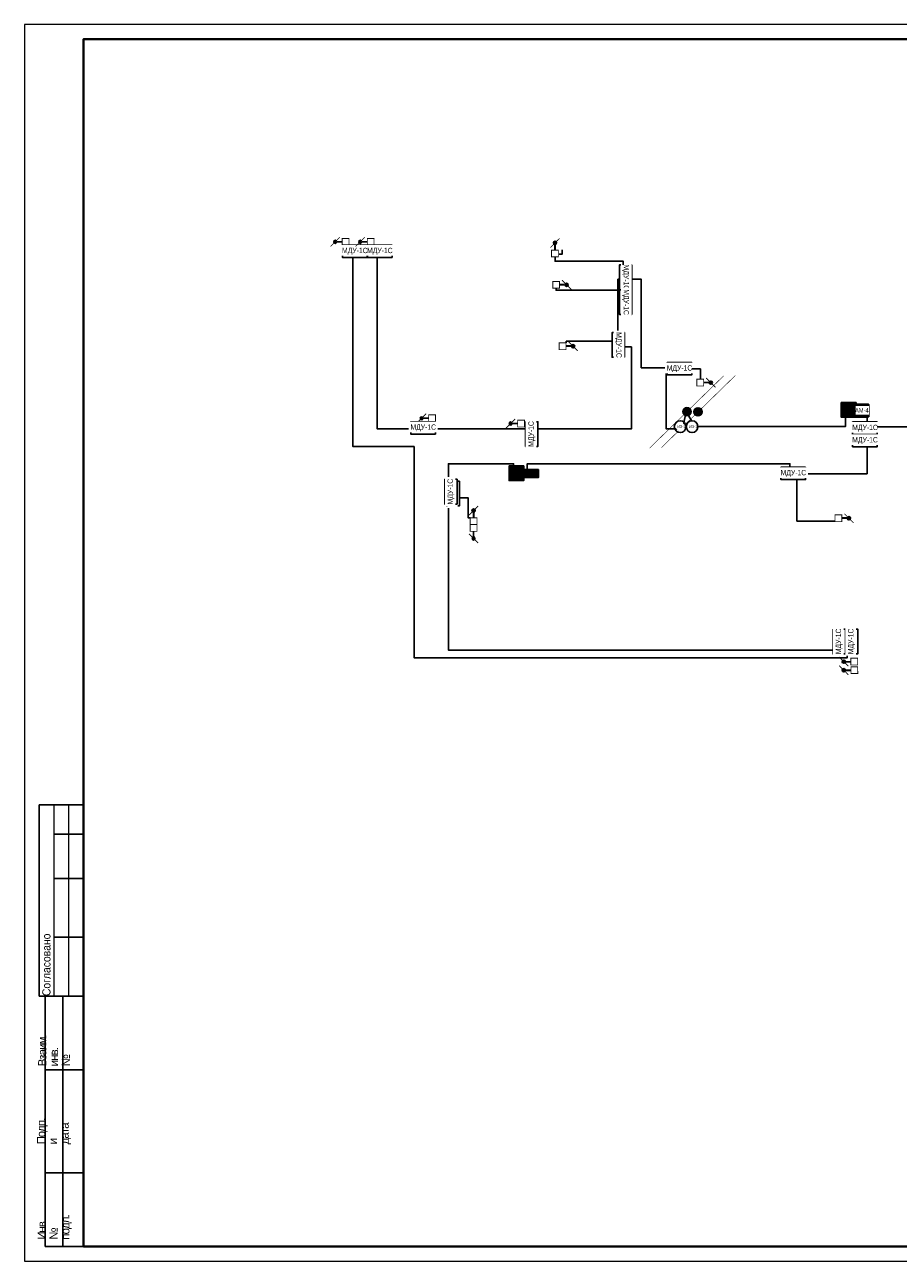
# Model space of a CAD drawing. Header units: millimetres. Extents: x -195178 to 1761886, y 140622 to 301105.
# Tile 82 of 131: x 770840 to 800540, y 224498 to 266305. Entities that reach past the tile are written whole.
import ezdxf
from ezdxf.enums import TextEntityAlignment as Align

# ---------------------------------------------------------------- set-up
doc = ezdxf.new("R2010")
doc.units = ezdxf.units.MM
doc.set_wipeout_variables(frame=1)
for name, color, linetype, lineweight in [('_АПС_Оборудование', 1, 'Continuous', 30), ('format-line3', 7, 'Continuous', 13), ('RC-Извещатели_пожарные', 1, 'Continuous', 30), ('Воздуховоды', 7, 'Continuous', 18), ('ОС', 5, 'Continuous', 25), ('Рамка', 7, 'Continuous', 18), ('СС-011-ПОЖ-СИГНАЛИЗАЦИЯ', 1, 'Continuous', 30), ('УГО АПС и АПЗ$0$_АПС_Оборудование', 1, 'Continuous', 30), ('УГО АПС и АПЗ$0$СС-011-ПОЖ-СИГНАЛИЗАЦИЯ', 1, 'Continuous', 30)]:
    doc.layers.add(name, color=color, linetype=linetype, lineweight=lineweight)
for name, color, linetype in [('EI_HATCH_GALV', 7, 'Continuous'), ('АПС', 5, 'Continuous'), ('АПС_Оборудование', 1, 'Continuous'), ('ССПС', 5, 'Continuous'), ('формат', 250, 'Continuous')]:
    doc.layers.add(name, color=color, linetype=linetype)
doc.styles.add('1111', font='ARIALN.TTF')
doc.styles.add('Arial', font='arial.ttf', dxfattribs={"width": 0.9, "height": 700})
doc.styles.add('Arial Narrow', font='ARIALN.TTF', dxfattribs={"width": 0.9, "height": 600})
doc.styles.add('CP.Text', font='arial.ttf')

# ---------------------------------------------------------------- blocks, each defined once
blk = doc.blocks.new('*U29')
for p, q in [((-574, 155), (-589, 155)), ((-589, 90), (-589, 155)), ((-574, 145), (-584, 145)), ((-574, 130), (-584, 130)), ((-574, 110), (-584, 110)), ((-587, 90), (-589, 90)), ((-587, 5), (-587, 90)), ((-574, 90), (-587, 90)), ((-581, 5), (-581, 90)), ((-574, 65), (-587, 65)), ((-574, 30), (-587, 30)), ((-574, 5), (-587, 5))]:
    blk.add_line(p, q)
at = {"color": 0, "lineweight": 0}
blk.add_lwpolyline([(-594, 0), (0, 0), (0, 420), (-594, 420)], close=True, dxfattribs=at)
at = {"lineweight": 40}
blk.add_lwpolyline([(-574, 5), (-5, 5), (-5, 415), (-574, 415)], close=True, dxfattribs=at)
at = {"layer": 'format-line3', "linetype": 'ByBlock'}
for p, q in [((-584, 90), (-584, 155)), ((-579, 90), (-579, 155))]:
    blk.add_line(p, q, dxfattribs=at)
at = {"char_height": 2.8, "width": 0.2, "attachment_point": 4, "rotation": 90, "line_spacing_factor": 0.857143, "style": 'Arial'}
for s, insert in [('{\\W0.45993; }Согласовано', (-586.58, 90)), ('{\\W0.62543;\\T0.75; \\W1;Взаим. инв. №}', (-584, 66.14)), ('{\\W0.5838;\\T0.8; \\W1;Подп. и дата}', (-584, 39.63)), ('{\\W0.5838;\\T0.8; \\W1;Инв. № подл.}', (-583.77, 7.25))]:
    blk.add_mtext(s, dxfattribs=dict(at, insert=insert))
at = {"style": 'Arial', "width": 0.9, "flags": 8}
blk.add_attdef('FORMAT', (-36.87, 1.26), '', height=2.8, dxfattribs=at)
blk = doc.blocks.new('озк_пр')
at = {"layer": 'УГО АПС и АПЗ$0$_АПС_Оборудование', "ltscale": 200}
h = blk.add_hatch(color=1, dxfattribs=at)
h.dxf.hatch_style = 1
h.paths.add_polyline_path([(468761, -41723, 1), (468650, -41723, 1)])
at = {"color": 1, "const_width": 29.5}
blk.add_lwpolyline([(468549, -41567), (468666, -41684)], dxfattribs=at)
at = {"layer": 'УГО АПС и АПЗ$0$_АПС_Оборудование', "color": 1, "lineweight": 35, "ltscale": 200}
blk.add_line((468636, -41723), (468463, -41723), dxfattribs=at)
at = {"layer": 'УГО АПС и АПЗ$0$_АПС_Оборудование', "color": 1, "const_width": 29.5}
blk.add_lwpolyline([(468233, -41839), (468463, -41839), (468463, -41608), (468232, -41608)], close=True, dxfattribs=at)
blk.add_lwpolyline([(468745, -41762), (468862, -41880)], dxfattribs=at)
at = {"layer": 'УГО АПС и АПЗ$0$_АПС_Оборудование', "color": 1}
blk.add_circle((468706, -41723), 55.4, dxfattribs=at)
blk = doc.blocks.new('пд_выт')
at = {"layer": 'Воздуховоды', "true_color": 0xcd6928}
h = blk.add_hatch(color=32, dxfattribs=at)
h.dxf.hatch_style = 1
h.paths.add_polyline_path([(468770, -40558, 1), (468659, -40558, 1)])
at = {"layer": 'Воздуховоды', "color": 32, "lineweight": 30, "true_color": 0xcd6928}
blk.add_line((468645, -40558), (468472, -40558), dxfattribs=at)
at = {"layer": 'Воздуховоды', "color": 32, "true_color": 0xcd6928, "const_width": 29.5}
blk.add_lwpolyline([(468242, -40674), (468472, -40673), (468472, -40443), (468241, -40443)], close=True, dxfattribs=at)
for points in [[(468558, -40401), (468675, -40519)], [(468754, -40597), (468871, -40714)]]:
    blk.add_lwpolyline(points, dxfattribs=at)
at = {"layer": 'Воздуховоды', "color": 32, "true_color": 0xcd6928}
blk.add_circle((468715, -40558), 55.4, dxfattribs=at)
blk = doc.blocks.new('пд_пр')
at = {"layer": 'Воздуховоды', "true_color": 0x008800}
h = blk.add_hatch(color=96, dxfattribs=at)
h.dxf.hatch_style = 1
h.paths.add_polyline_path([(468765, -40912, 1), (468654, -40912, 1)])
at = {"layer": 'Воздуховоды', "color": 96, "lineweight": 30, "true_color": 0x008800}
blk.add_line((468640, -40912), (468467, -40912), dxfattribs=at)
at = {"layer": 'Воздуховоды', "color": 96, "true_color": 0x008800, "const_width": 29.5}
blk.add_lwpolyline([(468237, -41028), (468468, -41028), (468467, -40797), (468237, -40797)], close=True, dxfattribs=at)
for points in [[(468553, -40755), (468671, -40873)], [(468749, -40951), (468867, -41069)]]:
    blk.add_lwpolyline(points, dxfattribs=at)
at = {"layer": 'Воздуховоды', "color": 96, "true_color": 0x008800}
blk.add_circle((468710, -40912), 55.4, dxfattribs=at)
blk = doc.blocks.new('УДП')
at = {"color": 30}
blk.add_wipeout([(324223, -148669), (324222, -149169), (323722, -149169), (323723, -148669)], dxfattribs=at).dxf.layer = 'RC-Извещатели_пожарные'
blk.add_wipeout([(323722, -149169), (323723, -148669), (324223, -148669), (324222, -149169)], dxfattribs=at).dxf.layer = 'RC-Извещатели_пожарные'
at = {"layer": 'EI_HATCH_GALV', "lineweight": 30, "true_color": 0xffffff}
h = blk.add_hatch(color=7, dxfattribs=at)
h.dxf.hatch_style = 1
h.paths.add_polyline_path([(324223, -148669), (324222, -149169), (323722, -149169), (323723, -148669)])
at = {"layer": 'RC-Извещатели_пожарные', "color": 30, "ltscale": 30}
blk.add_lwpolyline([(324223, -148669), (324222, -149169), (323722, -149169), (323723, -148669)], close=True, dxfattribs=at)
at = {"layer": 'RC-Извещатели_пожарные', "color": 30, "ltscale": 30, "const_width": 37.5}
blk.add_lwpolyline([(323823, -148769, 1), (324123, -148769, 1)], format="xyb", dxfattribs=at)
blk.add_lwpolyline([(323972, -148919), (323972, -149069)], dxfattribs=at)
at = {"color": 30, "lineweight": 30, "style": 'Arial Narrow', "width": 0.9}
blk.add_text('ДУ', height=100, dxfattribs=at).set_placement((323814, -149078), align=Align.MIDDLE_CENTER)
blk = doc.blocks.new('ам-4')
blk.add_wipeout([(-197, 213), (223, 213), (223, -207), (-197, -207)]).dxf.layer = 'АПС_Оборудование'
at = {"layer": 'EI_HATCH_GALV', "lineweight": 30, "true_color": 0xffffff}
h = blk.add_hatch(color=7, dxfattribs=at)
h.dxf.hatch_style = 1
h.paths.add_polyline_path([(223, -207), (-197, -207), (-197, 213), (223, 213)])
at = {"layer": '_АПС_Оборудование', "lineweight": 40, "ltscale": 100}
blk.add_lwpolyline([(223, -207), (-197, -207), (-197, 213), (223, 213)], close=True, dxfattribs=at)
at = {"layer": '_АПС_Оборудование', "ltscale": 100, "insert": (15, 13), "char_height": 150.98, "attachment_point": 5, "style": 'Arial Narrow', "bg_fill": 2}
blk.add_mtext_dynamic_manual_height_columns('\\pxi-0.17961;АМ-4', width=300, gutter_width=144375, heights=[0], dxfattribs=at)
blk = doc.blocks.new('_МДУ')
at = {"color": 1}
blk.add_wipeout([(-350, 175), (350, 175), (350, -175), (-350, -175)], dxfattribs=at)
at = {"layer": 'АПС', "color": 1, "lineweight": 30, "ltscale": 200}
blk.add_lwpolyline([(350, 175), (-350, 175), (-350, -175), (350, -175)], close=True, dxfattribs=at)
at = {"layer": 'АПС', "color": 0, "lineweight": 30, "ltscale": 200, "insert": (3, 0), "char_height": 150, "width": 668.29, "attachment_point": 5, "style": 'Arial Narrow', "bg_fill": 2}
blk.add_mtext('МДУ-1C', dxfattribs=at)
blk = doc.blocks.new('озк_выт')
at = {"layer": 'УГО АПС и АПЗ$0$_АПС_Оборудование', "ltscale": 200}
h = blk.add_hatch(color=5, dxfattribs=at)
h.dxf.hatch_style = 1
h.paths.add_polyline_path([(468756, -41333, 1), (468645, -41333, 1)])
at = {"color": 5, "const_width": 29.5}
blk.add_lwpolyline([(468544, -41177), (468661, -41294)], dxfattribs=at)
at = {"layer": 'УГО АПС и АПЗ$0$_АПС_Оборудование', "color": 5, "lineweight": 35, "ltscale": 200}
blk.add_line((468631, -41333), (468458, -41334), dxfattribs=at)
at = {"layer": 'УГО АПС и АПЗ$0$_АПС_Оборудование', "color": 5, "const_width": 29.5}
blk.add_lwpolyline([(468227, -41449), (468458, -41449), (468458, -41218), (468227, -41218)], close=True, dxfattribs=at)
blk.add_lwpolyline([(468740, -41373), (468857, -41490)], dxfattribs=at)
at = {"layer": 'УГО АПС и АПЗ$0$_АПС_Оборудование', "color": 5}
blk.add_circle((468700, -41333), 55.4, dxfattribs=at)
blk = doc.blocks.new('авфывыа')
at = {"lineweight": 40, "ltscale": 2, "true_color": 0xffffff}
h = blk.add_hatch(color=7, dxfattribs=at)
h.dxf.hatch_style = 1
h.paths.add_polyline_path([(287340, 199933), (287843, 199933), (287843, 200201), (287340, 200201)])
at = {"layer": 'ОС', "color": 1, "lineweight": 30}
blk.add_lwpolyline([(287843, 200201), (287340, 200201), (287340, 199933), (287843, 199933)], close=True, dxfattribs=at)
at = {"layer": 'ССПС', "color": 1, "lineweight": -2, "ltscale": 1000, "style": '1111', "width": 0.8}
blk.add_text('АМ-1', height=151, dxfattribs=at).set_placement((287425, 199988))
blk = doc.blocks.new('*U83')
h = blk.add_hatch(color=256)
edge = h.paths.add_edge_path()
edge.add_arc((0, 0), 38.7, 0, 360)
for points in [[(348, 348, 0, 50, 0), (206, 206, 5, 5, 0), (0, 0, 5, 5, 0)], [(0, 0, 0, 50, 0), (-141, -141, 5, 5, 0), (-348, -348, 5, 5, 0)]]:
    blk.add_lwpolyline(points, format="xyseb")
blk.add_circle((0, 0), 38.7)
blk = doc.blocks.new('*U80')
h = blk.add_hatch(color=256)
edge = h.paths.add_edge_path()
edge.add_arc((0, 0), 38.7, 0, 360)
for points in [[(0, 0, 0, 50, 0), (141, 141, 5, 5, 0), (348, 348, 5, 5, 0)], [(-348, -348, 0, 50, 0), (-206, -206, 5, 5, 0), (0, 0, 5, 5, 0)]]:
    blk.add_lwpolyline(points, format="xyseb")
blk.add_circle((0, 0), 38.7)
blk = doc.blocks.new('ИЗ-1')
blk.add_wipeout([(469979, -66893), (470179, -67093), (470379, -66893), (470179, -66693)])
blk.add_circle((470179, -66893), 200)
at = {"layer": 'УГО АПС и АПЗ$0$СС-011-ПОЖ-СИГНАЛИЗАЦИЯ', "color": 1, "style": 'CP.Text', "width": 0.8}
blk.add_text('ИЗ-1', height=90, dxfattribs=at).set_placement((470079, -66939))

msp = doc.modelspace()

# ---------------------------------------------------------------- linework, layer by layer
at = {"layer": 'Рамка'}
msp.add_lwpolyline([(772840, 224805), (829740, 224805), (829740, 265805), (772840, 265805)], close=True, dxfattribs=at)
at = {"layer": 'СС-011-ПОЖ-СИГНАЛИЗАЦИЯ', "color": 1, "lineweight": 30}
msp.add_lwpolyline([(793330, 253150), (793637, 252650), (798739, 252650), (798739, 253143), (799474, 253143), (799474, 251046), (796853, 251046), (796853, 251387), (787924, 251387), (787924, 251084), (787458, 251084), (787458, 251387), (785244, 251387), (785244, 245061), (798799, 245061), (798799, 244800), (784077, 244800), (784077, 244800), (784077, 244907), (784077, 251973), (782002, 251973), (782002, 258549), (782829, 258549), (782829, 252572), (791464, 252572), (791464, 255356), (791005, 255356), (791005, 257656), (791799, 257656), (791799, 254648), (792652, 254648), (792652, 252572), (793203, 252572), (793327, 253150)], dxfattribs=at)
at = {"layer": 'СС-011-ПОЖ-СИГНАЛИЗАЦИЯ', "color": 30, "lineweight": 30, "ltscale": 100, "true_color": 0xf26722}
msp.add_lwpolyline([(789005, 258512), (789116, 258512), (789116, 258650)], dxfattribs=at)
at = {"layer": 'СС-011-ПОЖ-СИГНАЛИЗАЦИЯ', "color": 30, "lineweight": 30, "ltscale": 100}
msp.add_lwpolyline([(789242, 255551), (789242, 255495)], dxfattribs=at)

# ---------------------------------------------------------------- block references
at = {"layer": 'СС-011-ПОЖ-СИГНАЛИЗАЦИЯ', "lineweight": 30, "xscale": -1}
for name, p in [('пд_выт', (1250109, 299484)), ('пд_выт', (1253048, 293490)), ('пд_пр', (1256068, 293663))]:
    msp.add_blockref(name, p, dxfattribs=at)
at = {"layer": 'СС-011-ПОЖ-СИГНАЛИЗАЦИЯ', "lineweight": 30}
for name, p, rotation in [('озк_пр', (747144, -209818), 90), ('озк_пр', (744379, -218909), 90), ('озк_выт', (1267384, 203332), 180), ('озк_пр', (1267390, 202652), 180)]:
    msp.add_blockref(name, p, dxfattribs=dict(at, rotation=rotation))
for p in [(320564, 298799), (320784, 296714), (325464, 295476), (330159, 290870)]:
    msp.add_blockref('озк_выт', p, dxfattribs=at)
at = {"layer": 'СС-011-ПОЖ-СИГНАЛИЗАЦИЯ', "lineweight": 30, "xscale": -1, "rotation": 90}
msp.add_blockref('пд_выт', (745544, 717565), dxfattribs=at)
at = {"layer": 'формат', "xscale": 100, "yscale": 100, "zscale": 100}
msp.add_blockref('*U29', (830240, 224305), dxfattribs=at)

# ---------------------------------------------------------------- next in the draw order: block references
at = {"layer": '_АПС_Оборудование', "color": 0, "lineweight": 30, "xscale": 1.2, "yscale": 1.2, "zscale": 1.2}
for p in [(782061, 258607), (793097, 254616), (784386, 252607), (796967, 251062)]:
    msp.add_blockref('_МДУ', p, dxfattribs=at)
for p, rotation in [((791266, 257721), 270), ((791018, 255424), 270), ((788079, 252397), 90), ((785410, 250374), 90), ((798527, 245351), 90)]:
    msp.add_blockref('_МДУ', p, dxfattribs=dict(at, rotation=rotation))
at = {"layer": 'СС-011-ПОЖ-СИГНАЛИЗАЦИЯ', "lineweight": 30}
for p in [(474877, 402137), (463585, 399986)]:
    msp.add_blockref('УДП', p, dxfattribs=at)

# ---------------------------------------------------------------- next in the draw order: linework, layer by layer
at = {"layer": 'СС-011-ПОЖ-СИГНАЛИЗАЦИЯ', "color": 30, "lineweight": 30, "ltscale": 100}
for points in [[(788868, 258414), (788868, 258266), (791188, 258266), (791188, 258141)], [(789242, 255551), (790806, 255551)], [(793517, 254611), (793809, 254611), (793809, 254257)], [(798387, 249441), (797090, 249440), (797090, 250852)], [(785987, 249554), (785912, 249554), (785912, 250234), (785620, 250234)]]:
    msp.add_lwpolyline(points, dxfattribs=at)

# ---------------------------------------------------------------- next in the draw order: block references
at = {"xscale": 3.600000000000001, "yscale": 3.600000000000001, "zscale": 3.600000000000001, "rotation": 359.2880171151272}
for name, p in [('*U83', (793353, 253158)), ('*U80', (793730, 253150))]:
    msp.add_blockref(name, p, dxfattribs=at)
at = {"color": 6}
msp.add_blockref('авфывыа', (500465, 50993), dxfattribs=at)
at = {"layer": '_АПС_Оборудование', "color": 0, "lineweight": 30, "xscale": 1.2, "yscale": 1.2, "zscale": 1.2}
for p, rotation in [((791266, 256881), 270), ((798947, 245351), 90)]:
    msp.add_blockref('_МДУ', p, dxfattribs=dict(at, rotation=rotation))
at = {"layer": '_АПС_Оборудование'}
msp.add_blockref('ам-4', (799296, 253188), dxfattribs=at)
at = {"layer": 'СС-011-ПОЖ-СИГНАЛИЗАЦИЯ', "lineweight": 30, "xscale": -1}
msp.add_blockref('пд_выт', (1250959, 299484), dxfattribs=at)

# ---------------------------------------------------------------- next in the draw order: linework, layer by layer
at = {"layer": 'СС-011-ПОЖ-СИГНАЛИЗАЦИЯ', "color": 30, "lineweight": 30, "ltscale": 100}
msp.add_lwpolyline([(788907, 257350), (788907, 257284), (791056, 257284)], dxfattribs=at)

# ---------------------------------------------------------------- next in the draw order: block references
at = {"layer": '_АПС_Оборудование', "color": 0, "lineweight": 30, "xscale": 1.2, "yscale": 1.2, "zscale": 1.2}
for p in [(782911, 258607), (799403, 252597)]:
    msp.add_blockref('_МДУ', p, dxfattribs=at)
at = {"layer": '_АПС_Оборудование', "color": 0, "lineweight": 30, "xscale": 1.2, "yscale": 1.2, "zscale": 1.2, "rotation": 90}
msp.add_blockref('_МДУ', (785331, 250439), dxfattribs=at)
at = {"layer": 'RC-Извещатели_пожарные', "lineweight": 30}
msp.add_blockref('ИЗ-1', (323349, 319542), dxfattribs=at)

# ---------------------------------------------------------------- next in the draw order: linework, layer by layer
at = {"layer": 'СС-011-ПОЖ-СИГНАЛИЗАЦИЯ', "color": 30, "lineweight": 30, "ltscale": 100}
msp.add_lwpolyline([(799823, 252639), (803480, 252642)], dxfattribs=at)

# ---------------------------------------------------------------- next in the draw order: block references
at = {"layer": '_АПС_Оборудование', "color": 0, "lineweight": 30, "xscale": 1.2, "yscale": 1.2, "zscale": 1.2}
msp.add_blockref('_МДУ', (799403, 252177), dxfattribs=at)
at = {"layer": 'RC-Извещатели_пожарные', "lineweight": 30}
msp.add_blockref('ИЗ-1', (322944, 319542), dxfattribs=at)

doc.saveas('drawing.dxf')
